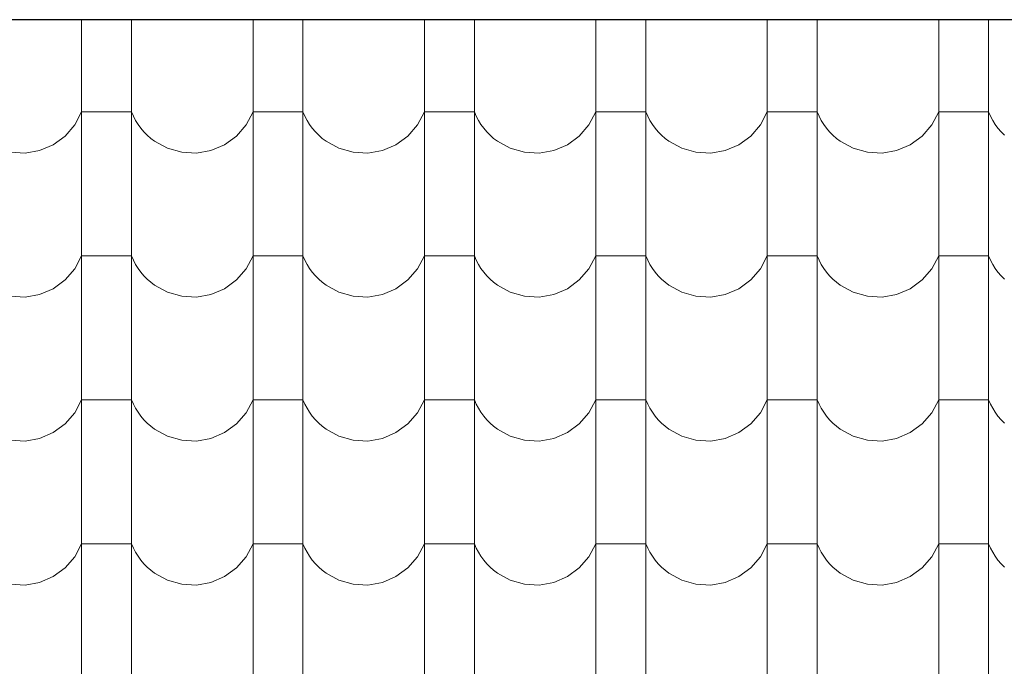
# Model space of a CAD drawing. Header units: millimetres. Extents: x -61343 to 9939, y -6894 to 7453.
# Tile 116 of 255: x -6643 to -6453, y -5192 to -5067. Entities that reach past the tile are written whole.
import ezdxf

# ---------------------------------------------------------------- set-up
doc = ezdxf.new("R2010")
doc.units = ezdxf.units.MM
doc.header["$MEASUREMENT"] = 0
doc.layers.add('810-G Ogólne', color=7, linetype='Continuous')
doc.layers.add('990-D Import IFC', color=7, linetype='Continuous')

# ---------------------------------------------------------------- blocks, each defined once
blk = doc.blocks.new('*X1830', base_point=(515069.4, 47309.9))
at = {"layer": '990-D Import IFC', "color": 251, "linetype": 'Continuous', "lineweight": 13, "true_color": 0x6a6a6a}
for p, q in [((534491.4, -38491), (534491.4, -38560.1)), ((534587.5, -38491), (534587.5, -38560.1)), ((534821.4, -38491), (534821.4, -38560.1)), ((534917.5, -38491), (534917.5, -38560.1)), ((535151.4, -38491), (535151.4, -38560.1)), ((535247.5, -38491), (535247.5, -38560.1)), ((535481.4, -38491), (535481.4, -38560.1)), ((535577.5, -38491), (535577.5, -38560.1)), ((535811.4, -38491), (535811.4, -38560.1)), ((535907.5, -38491), (535907.5, -38560.1)), ((536141.4, -38491), (536141.4, -38560.1)), ((536237.5, -38491), (536237.5, -38560.1)), ((534491.4, -38560.1), (534491.4, -38837.1)), ((534587.5, -38560.1), (534587.5, -38837.1)), ((534821.4, -38560.1), (534821.4, -38837.1)), ((534917.5, -38560.1), (534917.5, -38837.1)), ((535151.4, -38560.1), (535151.4, -38837.1)), ((535247.5, -38560.1), (535247.5, -38837.1)), ((535481.4, -38560.1), (535481.4, -38837.1)), ((535577.5, -38560.1), (535577.5, -38837.1)), ((535811.4, -38560.1), (535811.4, -38837.1)), ((535907.5, -38560.1), (535907.5, -38837.1)), ((536141.4, -38560.1), (536141.4, -38837.1)), ((536237.5, -38560.1), (536237.5, -38837.1)), ((534478.1, -38693.2), (534491.4, -38668.2)), ((534539.4, -38668.2), (534491.4, -38668.2)), ((534587.5, -38668.2), (534539.4, -38668.2)), ((534587.5, -38668.2), (534591.1, -38676.5)), ((534808.1, -38693.2), (534821.4, -38668.2)), ((534869.4, -38668.2), (534821.4, -38668.2)), ((534917.5, -38668.2), (534869.4, -38668.2)), ((534917.5, -38668.2), (534921.1, -38676.5)), ((535138.1, -38693.2), (535151.4, -38668.2)), ((535199.4, -38668.2), (535151.4, -38668.2)), ((535247.5, -38668.2), (535199.4, -38668.2)), ((535247.5, -38668.2), (535251.1, -38676.5)), ((535468.1, -38693.2), (535481.4, -38668.2)), ((535529.4, -38668.2), (535481.4, -38668.2)), ((535577.5, -38668.2), (535529.4, -38668.2)), ((535577.5, -38668.2), (535581.1, -38676.5)), ((535798.1, -38693.2), (535811.4, -38668.2)), ((535859.4, -38668.2), (535811.4, -38668.2)), ((535907.5, -38668.2), (535859.4, -38668.2)), ((535907.5, -38668.2), (535911.1, -38676.5)), ((536128.1, -38693.2), (536141.4, -38668.2)), ((536189.4, -38668.2), (536141.4, -38668.2)), ((536237.5, -38668.2), (536189.4, -38668.2)), ((536237.5, -38668.2), (536241.1, -38676.5)), ((534591.1, -38676.5), (534595.4, -38684.6)), ((534595.4, -38684.6), (534600.2, -38692.3)), ((534921.1, -38676.5), (534925.4, -38684.6)), ((534925.4, -38684.6), (534930.2, -38692.3)), ((535251.1, -38676.5), (535255.4, -38684.6)), ((535255.4, -38684.6), (535260.2, -38692.3)), ((535581.1, -38676.5), (535585.4, -38684.6)), ((535585.4, -38684.6), (535590.2, -38692.3)), ((535911.1, -38676.5), (535915.4, -38684.6)), ((535915.4, -38684.6), (535920.2, -38692.3)), ((536241.1, -38676.5), (536245.4, -38684.6)), ((536245.4, -38684.6), (536250.2, -38692.3)), ((534459.4, -38714.7), (534478.1, -38693.2)), ((534600.2, -38692.3), (534605.5, -38699.7)), ((534605.5, -38699.7), (534611.4, -38706.6)), ((534789.4, -38714.7), (534808.1, -38693.2)), ((534930.2, -38692.3), (534935.5, -38699.7)), ((534935.5, -38699.7), (534941.4, -38706.6)), ((535119.4, -38714.7), (535138.1, -38693.2)), ((535260.2, -38692.3), (535265.5, -38699.7)), ((535265.5, -38699.7), (535271.4, -38706.6)), ((535449.4, -38714.7), (535468.1, -38693.2)), ((535590.2, -38692.3), (535595.5, -38699.7)), ((535595.5, -38699.7), (535601.4, -38706.6)), ((535779.4, -38714.7), (535798.1, -38693.2)), ((535920.2, -38692.3), (535925.5, -38699.7)), ((535925.5, -38699.7), (535931.4, -38706.6)), ((536109.4, -38714.7), (536128.1, -38693.2)), ((536250.2, -38692.3), (536255.5, -38699.7)), ((536255.5, -38699.7), (536261.4, -38706.6)), ((534436.5, -38731.4), (534459.4, -38714.7)), ((534611.4, -38706.6), (534617.8, -38713.1)), ((534617.8, -38713.1), (534624.6, -38719.2)), ((534624.6, -38719.2), (534631.9, -38724.7)), ((534631.9, -38724.7), (534656.7, -38738.4)), ((534766.5, -38731.4), (534789.4, -38714.7)), ((534941.4, -38706.6), (534947.8, -38713.1)), ((534947.8, -38713.1), (534954.6, -38719.2)), ((534954.6, -38719.2), (534961.9, -38724.7)), ((534961.9, -38724.7), (534986.7, -38738.4)), ((535096.5, -38731.4), (535119.4, -38714.7)), ((535271.4, -38706.6), (535277.8, -38713.1)), ((535277.8, -38713.1), (535284.6, -38719.2)), ((535284.6, -38719.2), (535291.9, -38724.7)), ((535291.9, -38724.7), (535316.7, -38738.4)), ((535426.5, -38731.4), (535449.4, -38714.7)), ((535601.4, -38706.6), (535607.8, -38713.1)), ((535607.8, -38713.1), (535614.6, -38719.2)), ((535614.6, -38719.2), (535621.9, -38724.7)), ((535621.9, -38724.7), (535646.7, -38738.4)), ((535756.5, -38731.4), (535779.4, -38714.7)), ((535931.4, -38706.6), (535937.8, -38713.1)), ((535937.8, -38713.1), (535944.6, -38719.2)), ((535944.6, -38719.2), (535951.9, -38724.7)), ((535951.9, -38724.7), (535976.7, -38738.4)), ((536086.5, -38731.4), (536109.4, -38714.7)), ((536261.4, -38706.6), (536267.8, -38713.1)), ((534382.4, -38747.5), (534410.4, -38742.5)), ((534410.4, -38742.5), (534436.5, -38731.4)), ((534656.7, -38738.4), (534684.1, -38746.1)), ((534712.4, -38747.5), (534740.4, -38742.5)), ((534740.4, -38742.5), (534766.5, -38731.4)), ((534986.7, -38738.4), (535014.1, -38746.1)), ((535042.4, -38747.5), (535070.4, -38742.5)), ((535070.4, -38742.5), (535096.5, -38731.4)), ((535316.7, -38738.4), (535344.1, -38746.1)), ((535372.4, -38747.5), (535400.4, -38742.5)), ((535400.4, -38742.5), (535426.5, -38731.4)), ((535646.7, -38738.4), (535674.1, -38746.1)), ((535702.4, -38747.5), (535730.4, -38742.5)), ((535730.4, -38742.5), (535756.5, -38731.4)), ((535976.7, -38738.4), (536004.1, -38746.1)), ((536032.4, -38747.5), (536060.4, -38742.5)), ((536060.4, -38742.5), (536086.5, -38731.4)), ((534354.1, -38746.1), (534382.4, -38747.5)), ((534684.1, -38746.1), (534712.4, -38747.5)), ((535014.1, -38746.1), (535042.4, -38747.5)), ((535344.1, -38746.1), (535372.4, -38747.5)), ((535674.1, -38746.1), (535702.4, -38747.5)), ((536004.1, -38746.1), (536032.4, -38747.5)), ((534491.4, -38837.1), (534491.4, -39114.1)), ((534587.5, -38837.1), (534587.5, -39114.1)), ((534821.4, -38837.1), (534821.4, -39114.1)), ((534917.5, -38837.1), (534917.5, -39114.1)), ((535151.4, -38837.1), (535151.4, -39114.1)), ((535247.5, -38837.1), (535247.5, -39114.1)), ((535481.4, -38837.1), (535481.4, -39114.1)), ((535577.5, -38837.1), (535577.5, -39114.1)), ((535811.4, -38837.1), (535811.4, -39114.1)), ((535907.5, -38837.1), (535907.5, -39114.1)), ((536141.4, -38837.1), (536141.4, -39114.1)), ((536237.5, -38837.1), (536237.5, -39114.1)), ((534478.1, -38970.2), (534491.4, -38945.2)), ((534539.4, -38945.2), (534491.4, -38945.2)), ((534587.5, -38945.2), (534539.4, -38945.2)), ((534587.5, -38945.2), (534591.1, -38953.5)), ((534808.1, -38970.2), (534821.4, -38945.2)), ((534869.4, -38945.2), (534821.4, -38945.2)), ((534917.5, -38945.2), (534869.4, -38945.2)), ((534917.5, -38945.2), (534921.1, -38953.5)), ((535138.1, -38970.2), (535151.4, -38945.2)), ((535199.4, -38945.2), (535151.4, -38945.2)), ((535247.5, -38945.2), (535199.4, -38945.2)), ((535247.5, -38945.2), (535251.1, -38953.5)), ((535468.1, -38970.2), (535481.4, -38945.2)), ((535529.4, -38945.2), (535481.4, -38945.2)), ((535577.5, -38945.2), (535529.4, -38945.2)), ((535577.5, -38945.2), (535581.1, -38953.5)), ((535798.1, -38970.2), (535811.4, -38945.2)), ((535859.4, -38945.2), (535811.4, -38945.2)), ((535907.5, -38945.2), (535859.4, -38945.2)), ((535907.5, -38945.2), (535911.1, -38953.5)), ((536128.1, -38970.2), (536141.4, -38945.2)), ((536189.4, -38945.2), (536141.4, -38945.2)), ((536237.5, -38945.2), (536189.4, -38945.2)), ((536237.5, -38945.2), (536241.1, -38953.5)), ((534459.4, -38991.7), (534478.1, -38970.2)), ((534591.1, -38953.5), (534595.4, -38961.6)), ((534595.4, -38961.6), (534600.2, -38969.3)), ((534600.2, -38969.3), (534605.5, -38976.7)), ((534789.4, -38991.7), (534808.1, -38970.2)), ((534921.1, -38953.5), (534925.4, -38961.6)), ((534925.4, -38961.6), (534930.2, -38969.3)), ((534930.2, -38969.3), (534935.5, -38976.7)), ((535119.4, -38991.7), (535138.1, -38970.2)), ((535251.1, -38953.5), (535255.4, -38961.6)), ((535255.4, -38961.6), (535260.2, -38969.3)), ((535260.2, -38969.3), (535265.5, -38976.7)), ((535449.4, -38991.7), (535468.1, -38970.2)), ((535581.1, -38953.5), (535585.4, -38961.6)), ((535585.4, -38961.6), (535590.2, -38969.3)), ((535590.2, -38969.3), (535595.5, -38976.7)), ((535779.4, -38991.7), (535798.1, -38970.2)), ((535911.1, -38953.5), (535915.4, -38961.6)), ((535915.4, -38961.6), (535920.2, -38969.3)), ((535920.2, -38969.3), (535925.5, -38976.7)), ((536109.4, -38991.7), (536128.1, -38970.2)), ((536241.1, -38953.5), (536245.4, -38961.6)), ((536245.4, -38961.6), (536250.2, -38969.3)), ((536250.2, -38969.3), (536255.5, -38976.7)), ((534605.5, -38976.7), (534611.4, -38983.6)), ((534611.4, -38983.6), (534617.8, -38990.1)), ((534617.8, -38990.1), (534624.6, -38996.2)), ((534935.5, -38976.7), (534941.4, -38983.6)), ((534941.4, -38983.6), (534947.8, -38990.1)), ((534947.8, -38990.1), (534954.6, -38996.2)), ((535265.5, -38976.7), (535271.4, -38983.6)), ((535271.4, -38983.6), (535277.8, -38990.1)), ((535277.8, -38990.1), (535284.6, -38996.2)), ((535595.5, -38976.7), (535601.4, -38983.6)), ((535601.4, -38983.6), (535607.8, -38990.1)), ((535607.8, -38990.1), (535614.6, -38996.2)), ((535925.5, -38976.7), (535931.4, -38983.6)), ((535931.4, -38983.6), (535937.8, -38990.1)), ((535937.8, -38990.1), (535944.6, -38996.2)), ((536255.5, -38976.7), (536261.4, -38983.6)), ((536261.4, -38983.6), (536267.8, -38990.1)), ((534410.4, -39019.5), (534436.5, -39008.4)), ((534436.5, -39008.4), (534459.4, -38991.7)), ((534624.6, -38996.2), (534631.9, -39001.7)), ((534631.9, -39001.7), (534656.7, -39015.4)), ((534740.4, -39019.5), (534766.5, -39008.4)), ((534766.5, -39008.4), (534789.4, -38991.7)), ((534954.6, -38996.2), (534961.9, -39001.7)), ((534961.9, -39001.7), (534986.7, -39015.4)), ((535070.4, -39019.5), (535096.5, -39008.4)), ((535096.5, -39008.4), (535119.4, -38991.7)), ((535284.6, -38996.2), (535291.9, -39001.7)), ((535291.9, -39001.7), (535316.7, -39015.4)), ((535400.4, -39019.5), (535426.5, -39008.4)), ((535426.5, -39008.4), (535449.4, -38991.7)), ((535614.6, -38996.2), (535621.9, -39001.7)), ((535621.9, -39001.7), (535646.7, -39015.4)), ((535730.4, -39019.5), (535756.5, -39008.4)), ((535756.5, -39008.4), (535779.4, -38991.7)), ((535944.6, -38996.2), (535951.9, -39001.7)), ((535951.9, -39001.7), (535976.7, -39015.4)), ((536060.4, -39019.5), (536086.5, -39008.4)), ((536086.5, -39008.4), (536109.4, -38991.7)), ((534354.1, -39023.1), (534382.4, -39024.5)), ((534382.4, -39024.5), (534410.4, -39019.5)), ((534656.7, -39015.4), (534684.1, -39023.1)), ((534684.1, -39023.1), (534712.4, -39024.5)), ((534712.4, -39024.5), (534740.4, -39019.5)), ((534986.7, -39015.4), (535014.1, -39023.1)), ((535014.1, -39023.1), (535042.4, -39024.5)), ((535042.4, -39024.5), (535070.4, -39019.5)), ((535316.7, -39015.4), (535344.1, -39023.1)), ((535344.1, -39023.1), (535372.4, -39024.5)), ((535372.4, -39024.5), (535400.4, -39019.5)), ((535646.7, -39015.4), (535674.1, -39023.1)), ((535674.1, -39023.1), (535702.4, -39024.5)), ((535702.4, -39024.5), (535730.4, -39019.5)), ((535976.7, -39015.4), (536004.1, -39023.1)), ((536004.1, -39023.1), (536032.4, -39024.5)), ((536032.4, -39024.5), (536060.4, -39019.5)), ((534491.4, -39114.1), (534491.4, -39391.1)), ((534587.5, -39114.1), (534587.5, -39391.1)), ((534821.4, -39114.1), (534821.4, -39391.1)), ((534917.5, -39114.1), (534917.5, -39391.1)), ((535151.4, -39114.1), (535151.4, -39391.1)), ((535247.5, -39114.1), (535247.5, -39391.1)), ((535481.4, -39114.1), (535481.4, -39391.1)), ((535577.5, -39114.1), (535577.5, -39391.1)), ((535811.4, -39114.1), (535811.4, -39391.1)), ((535907.5, -39114.1), (535907.5, -39391.1)), ((536141.4, -39114.1), (536141.4, -39391.1)), ((536237.5, -39114.1), (536237.5, -39391.1)), ((534478.1, -39247.2), (534491.4, -39222.2)), ((534539.4, -39222.2), (534491.4, -39222.2)), ((534587.5, -39222.2), (534539.4, -39222.2)), ((534587.5, -39222.2), (534591.1, -39230.5)), ((534591.1, -39230.5), (534595.4, -39238.6)), ((534808.1, -39247.2), (534821.4, -39222.2)), ((534869.4, -39222.2), (534821.4, -39222.2)), ((534917.5, -39222.2), (534869.4, -39222.2)), ((534917.5, -39222.2), (534921.1, -39230.5)), ((534921.1, -39230.5), (534925.4, -39238.6)), ((535138.1, -39247.2), (535151.4, -39222.2)), ((535199.4, -39222.2), (535151.4, -39222.2)), ((535247.5, -39222.2), (535199.4, -39222.2)), ((535247.5, -39222.2), (535251.1, -39230.5)), ((535251.1, -39230.5), (535255.4, -39238.6)), ((535468.1, -39247.2), (535481.4, -39222.2)), ((535529.4, -39222.2), (535481.4, -39222.2)), ((535577.5, -39222.2), (535529.4, -39222.2)), ((535577.5, -39222.2), (535581.1, -39230.5)), ((535581.1, -39230.5), (535585.4, -39238.6)), ((535798.1, -39247.2), (535811.4, -39222.2)), ((535859.4, -39222.2), (535811.4, -39222.2)), ((535907.5, -39222.2), (535859.4, -39222.2)), ((535907.5, -39222.2), (535911.1, -39230.5)), ((535911.1, -39230.5), (535915.4, -39238.6)), ((536128.1, -39247.2), (536141.4, -39222.2)), ((536189.4, -39222.2), (536141.4, -39222.2)), ((536237.5, -39222.2), (536189.4, -39222.2)), ((536237.5, -39222.2), (536241.1, -39230.5)), ((536241.1, -39230.5), (536245.4, -39238.6)), ((534459.4, -39268.7), (534478.1, -39247.2)), ((534595.4, -39238.6), (534600.2, -39246.3)), ((534600.2, -39246.3), (534605.5, -39253.7)), ((534605.5, -39253.7), (534611.4, -39260.6)), ((534789.4, -39268.7), (534808.1, -39247.2)), ((534925.4, -39238.6), (534930.2, -39246.3)), ((534930.2, -39246.3), (534935.5, -39253.7)), ((534935.5, -39253.7), (534941.4, -39260.6)), ((535119.4, -39268.7), (535138.1, -39247.2)), ((535255.4, -39238.6), (535260.2, -39246.3)), ((535260.2, -39246.3), (535265.5, -39253.7)), ((535265.5, -39253.7), (535271.4, -39260.6)), ((535449.4, -39268.7), (535468.1, -39247.2)), ((535585.4, -39238.6), (535590.2, -39246.3)), ((535590.2, -39246.3), (535595.5, -39253.7)), ((535595.5, -39253.7), (535601.4, -39260.6)), ((535779.4, -39268.7), (535798.1, -39247.2)), ((535915.4, -39238.6), (535920.2, -39246.3)), ((535920.2, -39246.3), (535925.5, -39253.7)), ((535925.5, -39253.7), (535931.4, -39260.6)), ((536109.4, -39268.7), (536128.1, -39247.2)), ((536245.4, -39238.6), (536250.2, -39246.3)), ((536250.2, -39246.3), (536255.5, -39253.7)), ((536255.5, -39253.7), (536261.4, -39260.6)), ((534436.5, -39285.4), (534459.4, -39268.7)), ((534611.4, -39260.6), (534617.8, -39267.1)), ((534617.8, -39267.1), (534624.6, -39273.2)), ((534624.6, -39273.2), (534631.9, -39278.7)), ((534766.5, -39285.4), (534789.4, -39268.7)), ((534941.4, -39260.6), (534947.8, -39267.1)), ((534947.8, -39267.1), (534954.6, -39273.2)), ((534954.6, -39273.2), (534961.9, -39278.7)), ((535096.5, -39285.4), (535119.4, -39268.7)), ((535271.4, -39260.6), (535277.8, -39267.1)), ((535277.8, -39267.1), (535284.6, -39273.2)), ((535284.6, -39273.2), (535291.9, -39278.7)), ((535426.5, -39285.4), (535449.4, -39268.7)), ((535601.4, -39260.6), (535607.8, -39267.1)), ((535607.8, -39267.1), (535614.6, -39273.2)), ((535614.6, -39273.2), (535621.9, -39278.7)), ((535756.5, -39285.4), (535779.4, -39268.7)), ((535931.4, -39260.6), (535937.8, -39267.1)), ((535937.8, -39267.1), (535944.6, -39273.2)), ((535944.6, -39273.2), (535951.9, -39278.7)), ((536086.5, -39285.4), (536109.4, -39268.7)), ((536261.4, -39260.6), (536267.8, -39267.1)), ((534410.4, -39296.5), (534436.5, -39285.4)), ((534631.9, -39278.7), (534656.7, -39292.4)), ((534656.7, -39292.4), (534684.1, -39300.1)), ((534740.4, -39296.5), (534766.5, -39285.4)), ((534961.9, -39278.7), (534986.7, -39292.4)), ((534986.7, -39292.4), (535014.1, -39300.1)), ((535070.4, -39296.5), (535096.5, -39285.4)), ((535291.9, -39278.7), (535316.7, -39292.4)), ((535316.7, -39292.4), (535344.1, -39300.1)), ((535400.4, -39296.5), (535426.5, -39285.4)), ((535621.9, -39278.7), (535646.7, -39292.4)), ((535646.7, -39292.4), (535674.1, -39300.1)), ((535730.4, -39296.5), (535756.5, -39285.4)), ((535951.9, -39278.7), (535976.7, -39292.4)), ((535976.7, -39292.4), (536004.1, -39300.1)), ((536060.4, -39296.5), (536086.5, -39285.4)), ((534354.1, -39300.1), (534382.4, -39301.5)), ((534382.4, -39301.5), (534410.4, -39296.5)), ((534684.1, -39300.1), (534712.4, -39301.5)), ((534712.4, -39301.5), (534740.4, -39296.5)), ((535014.1, -39300.1), (535042.4, -39301.5)), ((535042.4, -39301.5), (535070.4, -39296.5)), ((535344.1, -39300.1), (535372.4, -39301.5)), ((535372.4, -39301.5), (535400.4, -39296.5)), ((535674.1, -39300.1), (535702.4, -39301.5)), ((535702.4, -39301.5), (535730.4, -39296.5)), ((536004.1, -39300.1), (536032.4, -39301.5)), ((536032.4, -39301.5), (536060.4, -39296.5)), ((534491.4, -39391.1), (534491.4, -39668.1)), ((534587.5, -39391.1), (534587.5, -39668.1)), ((534821.4, -39391.1), (534821.4, -39668.1)), ((534917.5, -39391.1), (534917.5, -39668.1)), ((535151.4, -39391.1), (535151.4, -39668.1)), ((535247.5, -39391.1), (535247.5, -39668.1)), ((535481.4, -39391.1), (535481.4, -39668.1)), ((535577.5, -39391.1), (535577.5, -39668.1)), ((535811.4, -39391.1), (535811.4, -39668.1)), ((535907.5, -39391.1), (535907.5, -39668.1)), ((536141.4, -39391.1), (536141.4, -39668.1)), ((536237.5, -39391.1), (536237.5, -39668.1)), ((534478.1, -39524.2), (534491.4, -39499.2)), ((534539.4, -39499.2), (534491.4, -39499.2)), ((534587.5, -39499.2), (534539.4, -39499.2)), ((534587.5, -39499.2), (534591.1, -39507.5)), ((534808.1, -39524.2), (534821.4, -39499.2)), ((534869.4, -39499.2), (534821.4, -39499.2)), ((534917.5, -39499.2), (534869.4, -39499.2)), ((534917.5, -39499.2), (534921.1, -39507.5)), ((535138.1, -39524.2), (535151.4, -39499.2)), ((535199.4, -39499.2), (535151.4, -39499.2)), ((535247.5, -39499.2), (535199.4, -39499.2)), ((535247.5, -39499.2), (535251.1, -39507.5)), ((535468.1, -39524.2), (535481.4, -39499.2)), ((535529.4, -39499.2), (535481.4, -39499.2)), ((535577.5, -39499.2), (535529.4, -39499.2)), ((535577.5, -39499.2), (535581.1, -39507.5)), ((535798.1, -39524.2), (535811.4, -39499.2)), ((535859.4, -39499.2), (535811.4, -39499.2)), ((535907.5, -39499.2), (535859.4, -39499.2)), ((535907.5, -39499.2), (535911.1, -39507.5)), ((536128.1, -39524.2), (536141.4, -39499.2)), ((536189.4, -39499.2), (536141.4, -39499.2)), ((536237.5, -39499.2), (536189.4, -39499.2)), ((536237.5, -39499.2), (536241.1, -39507.5)), ((534591.1, -39507.5), (534595.4, -39515.6)), ((534595.4, -39515.6), (534600.2, -39523.3)), ((534921.1, -39507.5), (534925.4, -39515.6)), ((534925.4, -39515.6), (534930.2, -39523.3)), ((535251.1, -39507.5), (535255.4, -39515.6)), ((535255.4, -39515.6), (535260.2, -39523.3)), ((535581.1, -39507.5), (535585.4, -39515.6)), ((535585.4, -39515.6), (535590.2, -39523.3)), ((535911.1, -39507.5), (535915.4, -39515.6)), ((535915.4, -39515.6), (535920.2, -39523.3)), ((536241.1, -39507.5), (536245.4, -39515.6)), ((536245.4, -39515.6), (536250.2, -39523.3)), ((534459.4, -39545.7), (534478.1, -39524.2)), ((534600.2, -39523.3), (534605.5, -39530.7)), ((534605.5, -39530.7), (534611.4, -39537.6)), ((534611.4, -39537.6), (534617.8, -39544.1)), ((534789.4, -39545.7), (534808.1, -39524.2)), ((534930.2, -39523.3), (534935.5, -39530.7)), ((534935.5, -39530.7), (534941.4, -39537.6)), ((534941.4, -39537.6), (534947.8, -39544.1)), ((535119.4, -39545.7), (535138.1, -39524.2)), ((535260.2, -39523.3), (535265.5, -39530.7)), ((535265.5, -39530.7), (535271.4, -39537.6)), ((535271.4, -39537.6), (535277.8, -39544.1)), ((535449.4, -39545.7), (535468.1, -39524.2)), ((535590.2, -39523.3), (535595.5, -39530.7)), ((535595.5, -39530.7), (535601.4, -39537.6)), ((535601.4, -39537.6), (535607.8, -39544.1)), ((535779.4, -39545.7), (535798.1, -39524.2)), ((535920.2, -39523.3), (535925.5, -39530.7)), ((535925.5, -39530.7), (535931.4, -39537.6)), ((535931.4, -39537.6), (535937.8, -39544.1)), ((536109.4, -39545.7), (536128.1, -39524.2)), ((536250.2, -39523.3), (536255.5, -39530.7)), ((536255.5, -39530.7), (536261.4, -39537.6)), ((536261.4, -39537.6), (536267.8, -39544.1)), ((534436.5, -39562.4), (534459.4, -39545.7)), ((534617.8, -39544.1), (534624.6, -39550.2)), ((534624.6, -39550.2), (534631.9, -39555.7)), ((534631.9, -39555.7), (534656.7, -39569.4)), ((534766.5, -39562.4), (534789.4, -39545.7)), ((534947.8, -39544.1), (534954.6, -39550.2)), ((534954.6, -39550.2), (534961.9, -39555.7)), ((534961.9, -39555.7), (534986.7, -39569.4)), ((535096.5, -39562.4), (535119.4, -39545.7)), ((535277.8, -39544.1), (535284.6, -39550.2)), ((535284.6, -39550.2), (535291.9, -39555.7)), ((535291.9, -39555.7), (535316.7, -39569.4)), ((535426.5, -39562.4), (535449.4, -39545.7)), ((535607.8, -39544.1), (535614.6, -39550.2)), ((535614.6, -39550.2), (535621.9, -39555.7)), ((535621.9, -39555.7), (535646.7, -39569.4)), ((535756.5, -39562.4), (535779.4, -39545.7)), ((535937.8, -39544.1), (535944.6, -39550.2)), ((535944.6, -39550.2), (535951.9, -39555.7)), ((535951.9, -39555.7), (535976.7, -39569.4)), ((536086.5, -39562.4), (536109.4, -39545.7)), ((534354.1, -39577.1), (534382.4, -39578.5)), ((534382.4, -39578.5), (534410.4, -39573.5)), ((534410.4, -39573.5), (534436.5, -39562.4)), ((534656.7, -39569.4), (534684.1, -39577.1)), ((534684.1, -39577.1), (534712.4, -39578.5)), ((534712.4, -39578.5), (534740.4, -39573.5)), ((534740.4, -39573.5), (534766.5, -39562.4)), ((534986.7, -39569.4), (535014.1, -39577.1)), ((535014.1, -39577.1), (535042.4, -39578.5)), ((535042.4, -39578.5), (535070.4, -39573.5)), ((535070.4, -39573.5), (535096.5, -39562.4)), ((535316.7, -39569.4), (535344.1, -39577.1)), ((535344.1, -39577.1), (535372.4, -39578.5)), ((535372.4, -39578.5), (535400.4, -39573.5)), ((535400.4, -39573.5), (535426.5, -39562.4)), ((535646.7, -39569.4), (535674.1, -39577.1)), ((535674.1, -39577.1), (535702.4, -39578.5)), ((535702.4, -39578.5), (535730.4, -39573.5)), ((535730.4, -39573.5), (535756.5, -39562.4)), ((535976.7, -39569.4), (536004.1, -39577.1)), ((536004.1, -39577.1), (536032.4, -39578.5)), ((536032.4, -39578.5), (536060.4, -39573.5)), ((536060.4, -39573.5), (536086.5, -39562.4)), ((534491.4, -39668.1), (534491.4, -39945.1)), ((534587.5, -39668.1), (534587.5, -39945.1)), ((534821.4, -39668.1), (534821.4, -39945.1)), ((534917.5, -39668.1), (534917.5, -39945.1)), ((535151.4, -39668.1), (535151.4, -39945.1)), ((535247.5, -39668.1), (535247.5, -39945.1)), ((535481.4, -39668.1), (535481.4, -39945.1)), ((535577.5, -39668.1), (535577.5, -39945.1)), ((535811.4, -39668.1), (535811.4, -39945.1)), ((535907.5, -39668.1), (535907.5, -39945.1)), ((536141.4, -39668.1), (536141.4, -39945.1)), ((536237.5, -39668.1), (536237.5, -39945.1))]:
    blk.add_line(p, q, dxfattribs=at)
blk = doc.blocks.new('Wypełnienie_15_3', base_point=(515069.4, 47309.9))
at = {"layer": '990-D Import IFC', "color": 251, "linetype": 'Continuous', "lineweight": 13, "true_color": 0x6a6a6a}
blk.add_blockref('*X1830', (515069.4, 47309.9), dxfattribs=at)

msp = doc.modelspace()

# ---------------------------------------------------------------- linework, layer by layer
at = {"layer": '810-G Ogólne', "color": 7, "linetype": 'Continuous', "lineweight": 25}
msp.add_line((-6019.55, -5067.404), (-7546.148, -5067.404), dxfattribs=at)
at = {"layer": '990-D Import IFC', "color": 7, "linetype": 'Continuous', "lineweight": 13}
msp.add_lwpolyline([(-7546.148, -5067.404), (-6046.199, -5067.404), (-6660.525, -5435.404), (-7473.598, -5435.404), (-7473.598, -5462.404), (-8267.598, -5462.404)], close=True, dxfattribs=at)

# ---------------------------------------------------------------- block references
at = {"layer": '990-D Import IFC', "color": 251, "linetype": 'Continuous', "lineweight": 13, "true_color": 0x6a6a6a, "xscale": 0.1, "yscale": 0.1, "zscale": 0.1}
msp.add_blockref('Wypełnienie_15_3', (-8573.008, 3512.683), dxfattribs=at)

doc.saveas('drawing.dxf')
